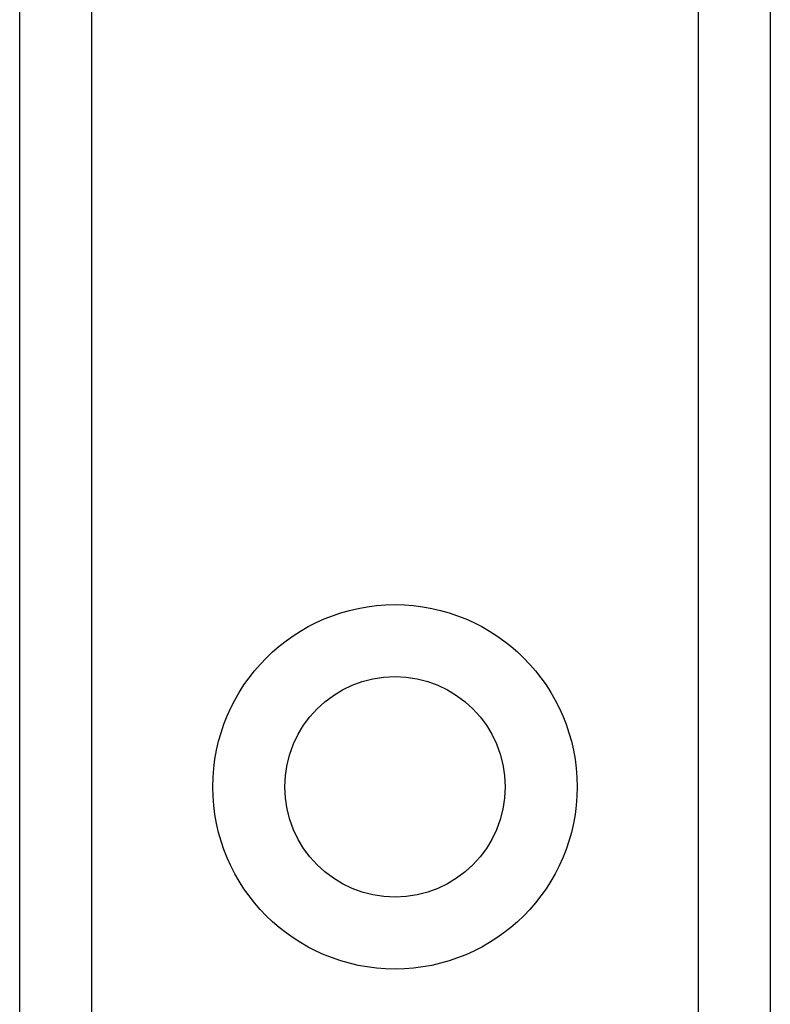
# Model space of a CAD drawing. Header units: inches. Extents: x 2.3 to 72.2, y 3.3 to 39.4.
# Tile 48 of 76: x 12.407 to 12.969, y 24.686 to 25.423. Entities that reach past the tile are written whole.
import ezdxf

# ---------------------------------------------------------------- set-up
doc = ezdxf.new("R2010")
doc.units = ezdxf.units.IN
doc.header["$MEASUREMENT"] = 0
doc.layers.add('Visible Edges(ANSI)', color=7, linetype='Continuous', lineweight=25)
doc.layers.add('Visible Tangent Edges(ANSI)', color=7, linetype='Continuous', lineweight=25)

msp = doc.modelspace()

# ---------------------------------------------------------------- linework, layer by layer
at = {"layer": 'Visible Edges(ANSI)'}
for p, q in [((12.40714, 8.77371), (12.40714, 26.15953)), ((12.96914, 26.15953), (12.96914, 8.77371))]:
    msp.add_line(p, q, dxfattribs=at)
msp.add_circle((12.68814, 24.84851), 0.0825, dxfattribs=at)
at = {"layer": 'Visible Tangent Edges(ANSI)'}
for p, q in [((12.46099, 26.15953), (12.46099, 8.77371)), ((12.91529, 8.77371), (12.91529, 26.15953))]:
    msp.add_line(p, q, dxfattribs=at)
msp.add_circle((12.68814, 24.84851), 0.13635, dxfattribs=at)

doc.saveas('drawing.dxf')
